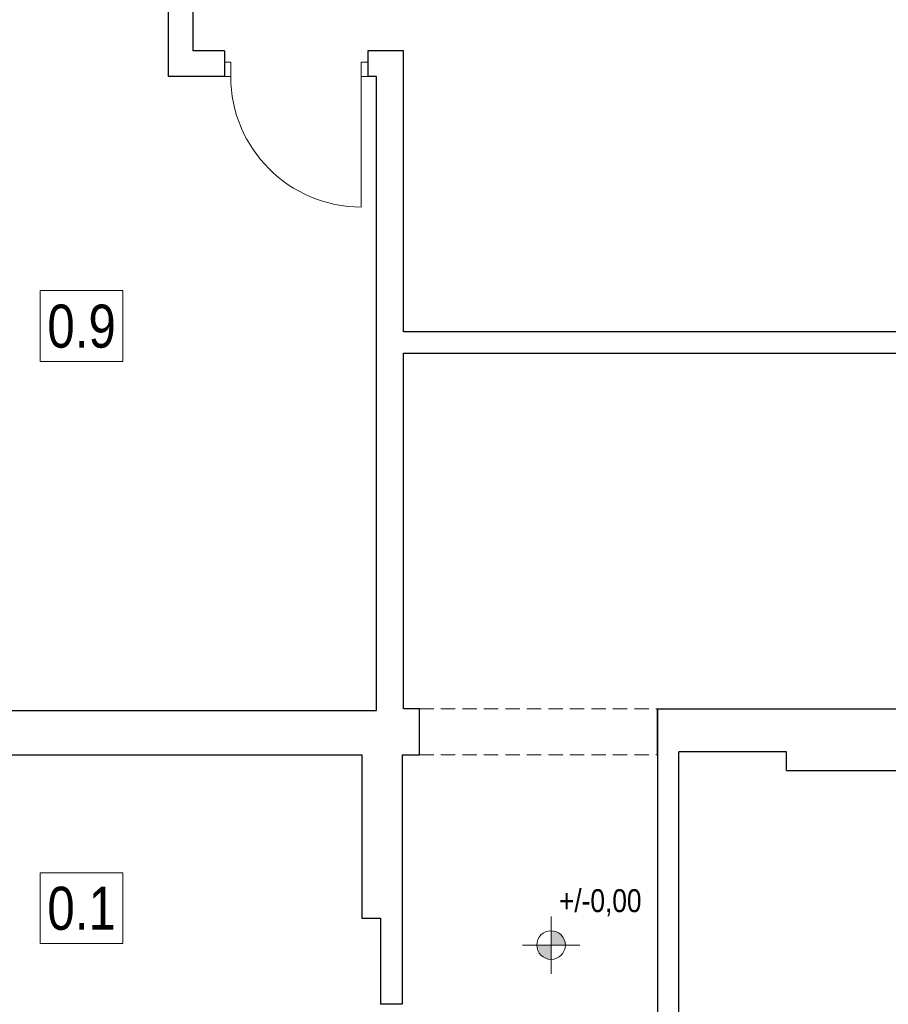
# Model space of a CAD drawing. Extents: x -558982 to 5119495, y -5290134 to 121759.
# Tile 225 of 256: x -436935 to -430877, y -18261 to -11394. Entities that reach past the tile are written whole.
import ezdxf

# ---------------------------------------------------------------- set-up
doc = ezdxf.new("R2010")
doc.units = 0
doc.header["$MEASUREMENT"] = 0
doc.linetypes.add('Krawędzie ukryte', pattern=[150, 100, -50])
for name, color, linetype, lineweight in [('INWENT OPISY_Nr_Pióra__21', 252, 'Continuous', 9), ('INWENT RZĘDNE_Nr_Pióra__21', 252, 'Continuous', 9), ('INWENT. DRZWI_Nr_Pióra__5', 252, 'Continuous', 13), ('INWENT.ŚCIANY_Nr_Pióra__1', 252, 'Continuous', 25), ('Istniejące stropy_Nr_Pióra__5', 252, 'Continuous', 13)]:
    doc.layers.add(name, color=color, linetype=linetype, lineweight=lineweight)
doc.layers.add('INWENT RZĘDNE', color=252, linetype='Continuous')
doc.styles.add('GENERATED_STYLE_2', font='ARIALN.TTF')
doc.styles.add('GENERATED_STYLE_3', font='ARIALN.TTF')

# ---------------------------------------------------------------- blocks, each defined once
blk = doc.blocks.new('Koty wysokościowe_8', base_point=(-424186.4, 25665.7))
at = {"layer": 'INWENT RZĘDNE_Nr_Pióra__21', "linetype": 'Continuous'}
for points in [[(-424186.4, 25665.7), (-424086.4, 25665.7), (-424094, 25704), (-424115.7, 25736.4), (-424148.1, 25758.1), (-424186.4, 25765.7)], [(-424186.4, 25665.7), (-424286.4, 25665.7), (-424278.8, 25627.4), (-424257.1, 25595), (-424224.7, 25573.3), (-424186.4, 25565.7)]]:
    blk.add_hatch(color=256, dxfattribs=at).paths.add_polyline_path(points, flags=0)
for p, q in [((-424186.4, 25465.7), (-424186.4, 25865.7)), ((-424386.4, 25665.7), (-423986.4, 25665.7))]:
    blk.add_line(p, q, dxfattribs=at)
blk.add_circle((-424186.4, 25665.7), 100, dxfattribs=at)
at = {"layer": 'INWENT RZĘDNE_Nr_Pióra__21', "insert": (-424131.1, 25865.7), "char_height": 160, "attachment_point": 7, "style": 'GENERATED_STYLE_2'}
blk.add_mtext('{+/-0,00}', dxfattribs=at)

msp = doc.modelspace()

# ---------------------------------------------------------------- linework, layer by layer
at = {"layer": 'INWENT. DRZWI_Nr_Pióra__5', "linetype": 'Continuous'}
for p, q in [((-435462.5, -11690.6), (-435507.5, -11690.6)), ((-435462.5, -11790.6), (-435462.5, -11690.6)), ((-434552.5, -11790.6), (-434552.5, -11690.6)), ((-434552.5, -11690.6), (-434507.5, -11690.6)), ((-435507.5, -11790.6), (-435462.5, -11790.6)), ((-434507.5, -11790.6), (-434552.5, -11790.6)), ((-434552.5, -11790.6), (-434552.5, -12700.6))]:
    msp.add_line(p, q, dxfattribs=at)
msp.add_arc((-434552.5, -11790.6), 910, 180, 270, dxfattribs=at)
at = {"layer": 'INWENT.ŚCIANY_Nr_Pióra__1', "linetype": 'Continuous'}
for p, q in [((-435727.5, -8110.6), (-435727.5, -11610.6)), ((-435897.5, -11790.6), (-435897.5, -10760.6)), ((-435507.5, -11610.6), (-435727.5, -11610.6)), ((-435507.5, -11610.6), (-435507.5, -11790.6)), ((-434257.5, -11610.6), (-434507.5, -11610.6)), ((-434507.5, -11610.6), (-434507.5, -11790.6)), ((-434257.5, -13570.6), (-434257.5, -11610.6)), ((-435507.5, -11790.6), (-435897.5, -11790.6)), ((-434447.5, -11790.6), (-434507.5, -11790.6)), ((-434447.5, -16210.6), (-434447.5, -11790.6)), ((-425577.5, -13570.6), (-434257.5, -13570.6)), ((-434257.5, -16200.6), (-434257.5, -13720.6)), ((-434257.5, -13720.6), (-425617.5, -13720.6)), ((-434147.5, -16200.6), (-434257.5, -16200.6)), ((-434147.5, -16520.6), (-434147.5, -16200.6)), ((-432487.5, -16520.6), (-432487.5, -16200.6)), ((-432487.5, -16200.6), (-432487.5, -20160.6)), ((-432487.5, -16200.6), (-429237.5, -16200.6)), ((-438887.5, -16210.6), (-434447.5, -16210.6)), ((-438887.5, -16520.6), (-434547.5, -16520.6)), ((-434547.5, -16520.6), (-434547.5, -17660.6)), ((-434267.5, -16520.6), (-434267.5, -18260.6)), ((-434267.5, -16520.6), (-434147.5, -16520.6)), ((-432337.5, -20160.6), (-432337.5, -16500.6)), ((-431587.5, -16500.6), (-432337.5, -16500.6)), ((-431587.5, -16630.6), (-431587.5, -16500.6)), ((-431587.5, -16630.6), (-429237.5, -16630.6)), ((-434547.5, -17660.6), (-434417.5, -17660.6)), ((-434417.5, -17660.6), (-434417.5, -18260.6)), ((-434267.5, -18260.6), (-434417.5, -18260.6))]:
    msp.add_line(p, q, dxfattribs=at)
at = {"layer": 'Istniejące stropy_Nr_Pióra__5', "linetype": 'Krawędzie ukryte'}
for p, q in [((-434147.5, -16200.6), (-432487.5, -16200.6)), ((-434147.5, -16520.6), (-432487.5, -16520.6))]:
    msp.add_line(p, q, dxfattribs=at)

# ---------------------------------------------------------------- block references
at = {"layer": 'INWENT RZĘDNE'}
msp.add_blockref('Koty wysokościowe_8', (-433229, -17847.5), dxfattribs=at)

# ---------------------------------------------------------------- wipeouts: each hides what was drawn before it
at = {"linetype": 'Continuous', "ltscale": 1714042.903696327}
msp.add_wipeout([(-436791, -13282.8), (-436215, -13282.8), (-436215, -13776.9), (-436791, -13776.9)], dxfattribs=at).dxf.layer = 'INWENT OPISY_Nr_Pióra__21'
at = {"linetype": 'Continuous', "ltscale": 1712983.114872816}
msp.add_wipeout([(-436791, -17343.1), (-436215, -17343.1), (-436215, -17837.2), (-436791, -17837.2)], dxfattribs=at).dxf.layer = 'INWENT OPISY_Nr_Pióra__21'

# ---------------------------------------------------------------- next in the draw order: linework, layer by layer
at = {"layer": 'INWENT OPISY_Nr_Pióra__21', "linetype": 'Continuous', "flags": 128}
for points in [[(-436791, -13282.8), (-436215, -13282.8), (-436215, -13776.9), (-436791, -13776.9)], [(-436791, -17343.1), (-436215, -17343.1), (-436215, -17837.2), (-436791, -17837.2)]]:
    msp.add_lwpolyline(points, close=True, dxfattribs=at)

# ---------------------------------------------------------------- next in the draw order: texts
at = {"layer": 'INWENT OPISY_Nr_Pióra__21', "linetype": 'Continuous', "char_height": 300, "attachment_point": 8, "style": 'GENERATED_STYLE_3'}
for s, insert in [('{0.9 }', (-436503, -13685.2)), ('{0.1 }', (-436503, -17745.2))]:
    msp.add_mtext(s, dxfattribs=dict(at, insert=insert))

doc.saveas('drawing.dxf')
